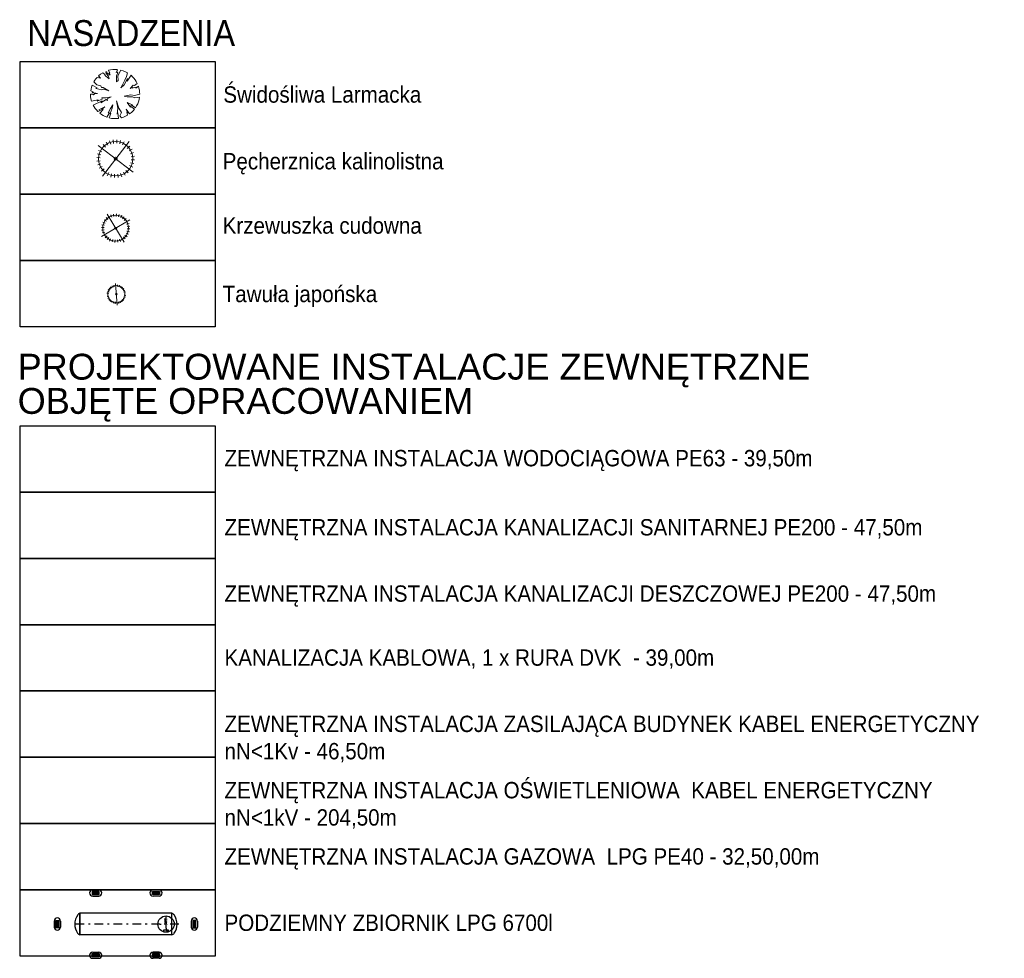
# Model space of a CAD drawing. Header units: metres. Extents: x 5484066 to 5586315, y 5680530 to 5718493.
# Tile 75 of 110: x 5516291 to 5516348, y 5683286 to 5683340. Entities that reach past the tile are written whole.
import ezdxf

# ---------------------------------------------------------------- set-up
doc = ezdxf.new("R2010")
doc.units = ezdxf.units.M
doc.linetypes.add('01-SIM Weglinie-PZT-PTW_06-10-2025$0$DASHDOT', pattern=[1, 0.5, -0.25, 0, -0.25])
for name, color, linetype in [('01-SIM Weglinie-PZT-PTW_06-10-2025$0$A-Legenda', 184, 'Continuous'), ('01-SIM Weglinie-PZT-PTW_06-10-2025$0$A-Nasadzenia', 7, 'Continuous'), ('01-SIM Weglinie-PZT-PTW_06-10-2025$0$A-Zbiornik-LPG', 7, 'Continuous'), ('01-SIM Weglinie-PZT-PTW_06-10-2025$0$A-Zieleń-Wysoka', 60, 'Continuous'), ('_xref', 7, 'Continuous')]:
    doc.layers.add(name, color=color, linetype=linetype)
doc.layers.add('01-SIM Weglinie-PZT-PTW_06-10-2025$0$a-ppoż', color=1, linetype='Continuous', lineweight=35, true_color=0xff0000)
doc.styles.add('01-SIM Weglinie-PZT-PTW_06-10-2025$0$MZSK01', font='arial.ttf', dxfattribs={"width": 0.9, "height": 0.75})
doc.styles.add('01-SIM Weglinie-PZT-PTW_06-10-2025$0$ROMANS', font='romans', dxfattribs={"width": 0.9, "oblique": 15})

# ---------------------------------------------------------------- blocks, each defined once
blk = doc.blocks.new('01-SIM Weglinie-PZT-PTW_06-10-2025$0$Drzewo-2')
at = {"layer": '01-SIM Weglinie-PZT-PTW_06-10-2025$0$A-Zieleń-Wysoka', "linetype": 'Continuous', "lineweight": 13}
for p, q in [((-0.982, 1.092, 20.48), (-0.863, 1.19, 20.48)), ((-0.863, 1.19, 20.48), (-0.735, 1.274, 20.48)), ((-0.735, 1.274, 20.48), (-0.634, 1.197, 20.48)), ((-0.634, 1.197, 20.48), (-0.568, 1.098, 20.48)), ((-0.555, 1.328, 20.48), (-0.496, 1.328, 20.48)), ((-0.535, 1.229, 20.48), (-0.555, 1.328, 20.48)), ((-0.397, 1.079, 20.48), (-0.535, 1.229, 20.48)), ((-0.496, 1.328, 20.48), (-0.47, 1.256, 20.48)), ((-0.47, 1.256, 20.48), (-0.312, 1.138, 20.48)), ((-0.394, 1.417, 20.48), (-0.277, 1.443, 20.48)), ((-0.325, 1.243, 20.48), (-0.394, 1.417, 20.48)), ((-0.391, 1.262, 20.48), (-0.325, 1.243, 20.48)), ((-0.312, 1.138, 20.48), (-0.391, 1.262, 20.48)), ((-0.277, 1.443, 20.48), (-0.158, 1.46, 20.48)), ((-0.158, 1.46, 20.48), (-0.038, 1.467, 20.48)), ((-0.038, 1.467, 20.48), (0.082, 1.463, 20.48)), ((0.114, 1.42, 20.48), (0.036, 1.282, 20.48)), ((0.036, 1.282, 20.48), (0.088, 1.328, 20.48)), ((0.147, 1.269, 20.48), (0.055, 1.105, 20.48)), ((0.082, 1.463, 20.48), (0.114, 1.42, 20.48)), ((0.088, 1.328, 20.48), (0.147, 1.269, 20.48)), ((0.14, 1.098, 20.48), (0.313, 1.428, 20.48)), ((0.313, 1.428, 20.48), (0.448, 1.389, 20.48)), ((0.448, 1.389, 20.48), (0.579, 1.336, 20.48)), ((0.579, 1.336, 20.48), (0.703, 1.271, 20.48)), ((0.703, 1.271, 20.48), (0.652, 1.052, 20.48)), ((-1.257, 0.748, 20.48), (-1.2, 0.839, 20.48)), ((-1.086, 0.567, 20.48), (-1.257, 0.748, 20.48)), ((-1.2, 0.839, 20.48), (-1.137, 0.925, 20.48)), ((-1.137, 0.925, 20.48), (-1.067, 1.007, 20.48)), ((-1.067, 1.007, 20.48), (-0.857, 0.967, 20.48)), ((-0.857, 0.967, 20.48), (-0.982, 1.092, 20.48)), ((-0.568, 1.098, 20.48), (-0.358, 0.921, 20.48)), ((-0.358, 0.921, 20.48), (-0.397, 1.079, 20.48)), ((0.055, 1.105, 20.48), (0.068, 0.744, 20.48)), ((0.068, 0.744, 20.48), (0.154, 0.823, 20.48)), ((0.154, 0.823, 20.48), (0.14, 1.098, 20.48)), ((0.318, 0.41, 20.48), (0.508, 0.58, 20.48)), ((0.409, 0.58, 20.48), (0.318, 0.41, 20.48)), ((0.547, 0.849, 20.48), (0.409, 0.58, 20.48)), ((0.508, 0.58, 20.48), (0.705, 0.941, 20.48)), ((0.652, 1.052, 20.48), (0.547, 0.849, 20.48)), ((0.685, 0.79, 20.48), (0.905, 1.128, 20.48)), ((0.705, 0.941, 20.48), (0.685, 0.79, 20.48)), ((0.905, 1.128, 20.48), (0.993, 1.047, 20.48)), ((0.993, 1.047, 20.48), (1.074, 0.959, 20.48)), ((1.074, 0.959, 20.48), (1.147, 0.864, 20.48)), ((1.268, 0.658, 20.48), (1.111, 0.541, 20.48)), ((1.147, 0.864, 20.48), (1.212, 0.764, 20.48)), ((1.212, 0.764, 20.48), (1.268, 0.658, 20.48)), ((-1.444, 0.04, 20.48), (-1.316, 0.042, 20.48)), ((-1.438, -0.097, 20.48), (-1.444, 0.04, 20.48)), ((-1.433, 0.22, 20.48), (-1.414, 0.333, 20.48)), ((-1.283, 0.167, 20.48), (-1.433, 0.22, 20.48)), ((-1.414, 0.333, 20.48), (-1.386, 0.444, 20.48)), ((-1.386, 0.444, 20.48), (-1.35, 0.552, 20.48)), ((-1.35, 0.552, 20.48), (-1.06, 0.396, 20.48)), ((-1.342, 0.121, 20.48), (-1.283, 0.167, 20.48)), ((-1.047, 0.075, 20.48), (-1.342, 0.121, 20.48)), ((-1.316, 0.042, 20.48), (-1.27, -0.01, 20.48)), ((-1.27, -0.01, 20.48), (-1.191, 0.075, 20.48)), ((-1.191, 0.075, 20.48), (-1.047, 0.075, 20.48)), ((-1.06, 0.396, 20.48), (-1.145, 0.37, 20.48)), ((-1.145, 0.37, 20.48), (-0.784, 0.291, 20.48)), ((-0.837, 0.521, 20.48), (-1.086, 0.567, 20.48)), ((-0.811, 0.429, 20.48), (-0.837, 0.521, 20.48)), ((-0.719, 0.423, 20.48), (-0.811, 0.429, 20.48)), ((-0.784, 0.291, 20.48), (-0.679, 0.331, 20.48)), ((-0.378, 0.219, 20.48), (-0.719, 0.423, 20.48)), ((-0.679, 0.331, 20.48), (-0.378, 0.219, 20.48)), ((1.033, 0.554, 20.48), (0.849, 0.364, 20.48)), ((0.849, 0.364, 20.48), (0.987, 0.442, 20.48)), ((0.96, 0.377, 20.48), (1.203, 0.449, 20.48)), ((0.987, 0.442, 20.48), (0.96, 0.377, 20.48)), ((1.111, 0.541, 20.48), (1.033, 0.554, 20.48)), ((1.409, 0.04, 20.48), (1.111, -0.05, 20.48)), ((1.19, 0.39, 20.48), (1.335, 0.495, 20.48)), ((1.203, 0.449, 20.48), (1.19, 0.39, 20.48)), ((1.335, 0.495, 20.48), (1.367, 0.384, 20.48)), ((1.367, 0.384, 20.48), (1.39, 0.271, 20.48)), ((1.39, 0.271, 20.48), (1.404, 0.156, 20.48)), ((1.404, 0.156, 20.48), (1.409, 0.04, 20.48)), ((-1.418, -0.232, 20.48), (-1.438, -0.097, 20.48)), ((-1.386, -0.365, 20.48), (-1.418, -0.232, 20.48)), ((-1.009, -0.303, 20.48), (-1.386, -0.365, 20.48)), ((-1.29, -0.606, 20.48), (-0.774, -0.354, 20.48)), ((-0.769, -0.259, 20.48), (-1.065, -0.365, 20.48)), ((-1.065, -0.365, 20.48), (-1.009, -0.303, 20.48)), ((-0.847, -0.471, 20.48), (-0.534, -0.281, 20.48)), ((-0.774, -0.354, 20.48), (-0.847, -0.471, 20.48)), ((-0.562, -0.175, 20.48), (-0.797, -0.186, 20.48)), ((-0.797, -0.186, 20.48), (-0.769, -0.259, 20.48)), ((-0.238, -0.13, 20.48), (-0.562, -0.175, 20.48)), ((-0.534, -0.281, 20.48), (-0.467, -0.337, 20.48)), ((-0.473, -0.236, 20.48), (-0.238, -0.13, 20.48)), ((-0.467, -0.337, 20.48), (-0.473, -0.236, 20.48)), ((0.064, -0.359, 20.48), (0.131, -0.784, 20.48)), ((0.204, -0.784, 20.48), (0.064, -0.359, 20.48)), ((0.901, -0.004, 20.48), (0.514, -0.089, 20.48)), ((0.514, -0.089, 20.48), (0.672, -0.128, 20.48)), ((0.672, -0.128, 20.48), (0.993, -0.128, 20.48)), ((0.673, -0.454, 20.48), (0.869, -0.723, 20.48)), ((0.813, -0.499, 20.48), (0.673, -0.454, 20.48)), ((1.008, -0.611, 20.48), (0.813, -0.499, 20.48)), ((1.111, -0.05, 20.48), (0.901, -0.004, 20.48)), ((0.993, -0.128, 20.48), (1.118, -0.181, 20.48)), ((1.118, -0.181, 20.48), (1.397, -0.143, 20.48)), ((1.291, -0.529, 20.48), (1.232, -0.649, 20.48)), ((1.338, -0.404, 20.48), (1.291, -0.529, 20.48)), ((1.374, -0.275, 20.48), (1.338, -0.404, 20.48)), ((1.397, -0.143, 20.48), (1.374, -0.275, 20.48)), ((-1.235, -0.703, 20.48), (-1.29, -0.606, 20.48)), ((-1.174, -0.796, 20.48), (-1.235, -0.703, 20.48)), ((-1.105, -0.884, 20.48), (-1.174, -0.796, 20.48)), ((-1.029, -0.966, 20.48), (-1.105, -0.884, 20.48)), ((-0.858, -0.907, 20.48), (-1.029, -0.966, 20.48)), ((-0.618, -0.706, 20.48), (-0.953, -0.868, 20.48)), ((-0.953, -0.868, 20.48), (-0.858, -0.907, 20.48)), ((-0.905, -1.077, 20.48), (-0.719, -0.857, 20.48)), ((-0.809, -1.147, 20.48), (-0.905, -1.077, 20.48)), ((-0.814, -0.851, 20.48), (-0.618, -0.706, 20.48)), ((-0.719, -0.857, 20.48), (-0.814, -0.851, 20.48)), ((-0.339, -1.047, 20.48), (-0.49, -1.306, 20.48)), ((-0.283, -0.79, 20.48), (-0.428, -1.052, 20.48)), ((-0.428, -1.052, 20.48), (-0.339, -1.047, 20.48)), ((-0.356, -1.346, 20.48), (-0.26, -1.091, 20.48)), ((-0.311, -1.097, 20.48), (-0.193, -0.773, 20.48)), ((-0.26, -1.091, 20.48), (-0.311, -1.097, 20.48)), ((-0.148, -0.583, 20.48), (-0.283, -0.79, 20.48)), ((-0.193, -0.773, 20.48), (-0.148, -0.583, 20.48)), ((0.131, -0.784, 20.48), (0.092, -1.119, 20.48)), ((0.092, -1.119, 20.48), (0.142, -1.041, 20.48)), ((0.142, -1.041, 20.48), (0.186, -1.372, 20.48)), ((0.355, -1.036, 20.48), (0.204, -0.784, 20.48)), ((0.254, -1.226, 20.48), (0.355, -1.036, 20.48)), ((0.623, -0.84, 20.48), (0.712, -1.075, 20.48)), ((0.822, -1.113, 20.48), (0.623, -0.84, 20.48)), ((0.662, -0.996, 20.48), (0.704, -1.191, 20.48)), ((0.712, -1.075, 20.48), (0.662, -0.996, 20.48)), ((0.928, -1.028, 20.48), (0.822, -1.113, 20.48)), ((0.869, -0.723, 20.48), (0.824, -0.616, 20.48)), ((0.824, -0.616, 20.48), (1.114, -0.829, 20.48)), ((0.913, -0.594, 20.48), (1.008, -0.611, 20.48)), ((1.162, -0.763, 20.48), (0.913, -0.594, 20.48)), ((1.026, -0.933, 20.48), (0.928, -1.028, 20.48)), ((1.114, -0.829, 20.48), (1.026, -0.933, 20.48)), ((1.232, -0.649, 20.48), (1.162, -0.763, 20.48)), ((-0.707, -1.209, 20.48), (-0.809, -1.147, 20.48)), ((-0.601, -1.262, 20.48), (-0.707, -1.209, 20.48)), ((-0.49, -1.306, 20.48), (-0.601, -1.262, 20.48)), ((-0.222, -1.372, 20.48), (-0.356, -1.346, 20.48)), ((-0.086, -1.385, 20.48), (-0.222, -1.372, 20.48)), ((0.05, -1.385, 20.48), (-0.086, -1.385, 20.48)), ((0.186, -1.372, 20.48), (0.05, -1.385, 20.48)), ((0.348, -1.339, 20.48), (0.254, -1.226, 20.48)), ((0.471, -1.3, 20.48), (0.348, -1.339, 20.48)), ((0.59, -1.251, 20.48), (0.471, -1.3, 20.48)), ((0.704, -1.191, 20.48), (0.59, -1.251, 20.48))]:
    blk.add_line(p, q, dxfattribs=at)
blk = doc.blocks.new('01-SIM Weglinie-PZT-PTW_06-10-2025')
at = {"layer": '01-SIM Weglinie-PZT-PTW_06-10-2025$0$A-Legenda'}
for points in [[(5516291.059, 5683337.65), (5516302.367, 5683337.65), (5516302.367, 5683333.803), (5516291.059, 5683333.803)], [(5516291.059, 5683333.803), (5516302.367, 5683333.803), (5516302.367, 5683329.957), (5516291.059, 5683329.957)], [(5516291.059, 5683329.957), (5516302.367, 5683329.957), (5516302.367, 5683326.11), (5516291.059, 5683326.11)], [(5516291.059, 5683326.11), (5516302.367, 5683326.11), (5516302.367, 5683322.263), (5516291.059, 5683322.263)], [(5516291.059, 5683316.513), (5516302.367, 5683316.513), (5516302.367, 5683312.666), (5516291.059, 5683312.666)], [(5516291.059, 5683312.666), (5516302.367, 5683312.666), (5516302.367, 5683308.819), (5516291.059, 5683308.819)], [(5516291.059, 5683308.819), (5516302.367, 5683308.819), (5516302.367, 5683304.972), (5516291.059, 5683304.972)], [(5516291.059, 5683304.972), (5516302.367, 5683304.972), (5516302.367, 5683301.125), (5516291.059, 5683301.125)], [(5516291.059, 5683301.125), (5516302.367, 5683301.125), (5516302.367, 5683297.278), (5516291.059, 5683297.278)], [(5516291.059, 5683297.278), (5516302.367, 5683297.278), (5516302.367, 5683293.431), (5516291.059, 5683293.431)], [(5516291.059, 5683293.431), (5516302.367, 5683293.431), (5516302.367, 5683289.584), (5516291.059, 5683289.584)], [(5516291.059, 5683289.584), (5516302.367, 5683289.584), (5516302.367, 5683285.737), (5516291.059, 5683285.737)]]:
    blk.add_lwpolyline(points, close=True, dxfattribs=at)
at = {"layer": '01-SIM Weglinie-PZT-PTW_06-10-2025$0$A-Nasadzenia', "color": 202, "linetype": 'Continuous', "lineweight": 13}
for p, q in [((5516296.484, 5683332.904), (5516296.457, 5683333.102)), ((5516296.66, 5683332.91), (5516296.673, 5683333.11)), ((5516296.834, 5683332.881), (5516296.886, 5683333.075)), ((5516295.593, 5683332.785), (5516297.61, 5683331.239)), ((5516295.794, 5683332.41), (5516295.615, 5683332.498)), ((5516297.375, 5683333.02), (5516295.828, 5683331.003)), ((5516296.008, 5683332.688), (5516295.876, 5683332.839)), ((5516296.151, 5683332.791), (5516296.051, 5683332.964)), ((5516296.312, 5683332.864), (5516296.247, 5683333.053)), ((5516296.999, 5683332.819), (5516297.088, 5683332.999)), ((5516297.278, 5683332.606), (5516297.428, 5683332.738)), ((5516297.381, 5683332.462), (5516297.554, 5683332.562)), ((5516295.703, 5683332.07), (5516295.504, 5683332.083)), ((5516295.732, 5683332.244), (5516295.539, 5683332.296)), ((5516297.454, 5683332.302), (5516297.643, 5683332.366)), ((5516297.494, 5683332.13), (5516297.692, 5683332.156)), ((5516297.5, 5683331.953), (5516297.699, 5683331.94)), ((5516295.709, 5683331.894), (5516295.511, 5683331.868)), ((5516295.749, 5683331.722), (5516295.56, 5683331.658)), ((5516295.822, 5683331.562), (5516295.649, 5683331.461)), ((5516295.925, 5683331.418), (5516295.775, 5683331.286)), ((5516297.409, 5683331.614), (5516297.588, 5683331.526)), ((5516297.471, 5683331.779), (5516297.664, 5683331.728)), ((5516296.204, 5683331.205), (5516296.115, 5683331.025)), ((5516296.369, 5683331.142), (5516296.317, 5683330.949)), ((5516296.543, 5683331.114), (5516296.53, 5683330.914)), ((5516296.719, 5683331.12), (5516296.746, 5683330.921)), ((5516296.891, 5683331.16), (5516296.956, 5683330.97)), ((5516297.052, 5683331.233), (5516297.152, 5683331.06)), ((5516297.195, 5683331.336), (5516297.327, 5683331.185))]:
    blk.add_line(p, q, dxfattribs=at)
at = {"layer": '01-SIM Weglinie-PZT-PTW_06-10-2025$0$A-Nasadzenia', "color": 132, "linetype": 'Continuous', "lineweight": 13}
for p, q in [((5516296.15, 5683328.483), (5516296.049, 5683328.595)), ((5516296.114, 5683328.801), (5516297.089, 5683327.163)), ((5516296.376, 5683328.618), (5516296.326, 5683328.759)), ((5516296.504, 5683328.65), (5516296.483, 5683328.798)), ((5516296.637, 5683328.656), (5516296.644, 5683328.806)), ((5516296.767, 5683328.636), (5516296.804, 5683328.781)), ((5516296.892, 5683328.591), (5516296.956, 5683328.727)), ((5516297.005, 5683328.523), (5516297.095, 5683328.643)), ((5516297.103, 5683328.434), (5516297.214, 5683328.534)), ((5516295.927, 5683328.017), (5516295.778, 5683328.025)), ((5516297.42, 5683328.469), (5516295.783, 5683327.494)), ((5516295.947, 5683328.148), (5516295.802, 5683328.185)), ((5516295.992, 5683328.272), (5516295.857, 5683328.337)), ((5516296.06, 5683328.385), (5516295.94, 5683328.475)), ((5516297.238, 5683328.207), (5516297.379, 5683328.257)), ((5516297.269, 5683328.079), (5516297.418, 5683328.1)), ((5516297.276, 5683327.947), (5516297.425, 5683327.939)), ((5516295.934, 5683327.885), (5516295.785, 5683327.863)), ((5516295.965, 5683327.756), (5516295.824, 5683327.706)), ((5516296.1, 5683327.53), (5516295.989, 5683327.429)), ((5516296.198, 5683327.441), (5516296.108, 5683327.321)), ((5516296.311, 5683327.372), (5516296.247, 5683327.237)), ((5516297.053, 5683327.48), (5516297.154, 5683327.369)), ((5516297.142, 5683327.578), (5516297.263, 5683327.488)), ((5516297.211, 5683327.691), (5516297.346, 5683327.627)), ((5516297.256, 5683327.816), (5516297.401, 5683327.779)), ((5516296.436, 5683327.327), (5516296.399, 5683327.182)), ((5516296.566, 5683327.308), (5516296.559, 5683327.158)), ((5516296.699, 5683327.314), (5516296.72, 5683327.165)), ((5516296.827, 5683327.346), (5516296.877, 5683327.204))]:
    blk.add_line(p, q, dxfattribs=at)
at = {"layer": '01-SIM Weglinie-PZT-PTW_06-10-2025$0$A-Nasadzenia', "color": 72, "linetype": 'Continuous', "lineweight": 13}
for p, q in [((5516296.302, 5683324.441), (5516296.226, 5683324.506)), ((5516296.366, 5683324.501), (5516296.304, 5683324.58)), ((5516296.44, 5683324.548), (5516296.395, 5683324.638)), ((5516296.523, 5683324.58), (5516296.496, 5683324.676)), ((5516296.596, 5683324.78), (5516296.688, 5683323.513)), ((5516296.698, 5683324.593), (5516296.71, 5683324.692)), ((5516296.784, 5683324.573), (5516296.815, 5683324.668)), ((5516296.864, 5683324.537), (5516296.914, 5683324.624)), ((5516296.937, 5683324.487), (5516297.002, 5683324.562)), ((5516296.196, 5683324.202), (5516296.096, 5683324.214)), ((5516296.208, 5683324.027), (5516296.112, 5683324)), ((5516296.215, 5683324.288), (5516296.12, 5683324.319)), ((5516296.24, 5683323.944), (5516296.151, 5683323.9)), ((5516296.251, 5683324.368), (5516296.164, 5683324.418)), ((5516296.997, 5683324.423), (5516297.076, 5683324.484)), ((5516297.044, 5683324.348), (5516297.134, 5683324.393)), ((5516297.069, 5683324.005), (5516297.164, 5683323.973)), ((5516297.076, 5683324.266), (5516297.172, 5683324.292)), ((5516297.089, 5683324.091), (5516297.188, 5683324.078)), ((5516296.287, 5683323.87), (5516296.208, 5683323.808)), ((5516296.348, 5683323.806), (5516296.282, 5683323.73)), ((5516296.42, 5683323.755), (5516296.37, 5683323.668)), ((5516296.5, 5683323.719), (5516296.469, 5683323.624)), ((5516296.587, 5683323.7), (5516296.574, 5683323.6)), ((5516296.762, 5683323.712), (5516296.788, 5683323.616)), ((5516296.844, 5683323.744), (5516296.889, 5683323.655)), ((5516296.919, 5683323.791), (5516296.98, 5683323.712)), ((5516296.983, 5683323.852), (5516297.058, 5683323.786)), ((5516297.033, 5683323.924), (5516297.12, 5683323.875))]:
    blk.add_line(p, q, dxfattribs=at)
at = {"layer": '01-SIM Weglinie-PZT-PTW_06-10-2025$0$A-Nasadzenia', "color": 202, "linetype": 'Continuous', "lineweight": 13}
for radius in [1, 0.0831]:
    blk.add_circle((5516296.601, 5683332.012), radius, dxfattribs=at)
at = {"layer": '01-SIM Weglinie-PZT-PTW_06-10-2025$0$A-Nasadzenia', "color": 132, "linetype": 'Continuous', "lineweight": 13}
for radius in [0.75, 0.0623]:
    blk.add_circle((5516296.601, 5683327.982), radius, dxfattribs=at)
at = {"layer": '01-SIM Weglinie-PZT-PTW_06-10-2025$0$A-Nasadzenia', "color": 72, "linetype": 'Continuous', "lineweight": 13}
for radius in [0.5, 0.0415]:
    blk.add_circle((5516296.642, 5683324.146), radius, dxfattribs=at)
at = {"layer": '01-SIM Weglinie-PZT-PTW_06-10-2025$0$A-Zbiornik-LPG'}
for p, q in [((5516295.235, 5683289.495), (5516295.235, 5683289.313)), ((5516295.652, 5683289.495), (5516295.235, 5683289.495)), ((5516295.235, 5683289.313), (5516295.652, 5683289.313)), ((5516295.652, 5683289.313), (5516295.652, 5683289.495)), ((5516298.735, 5683289.313), (5516298.735, 5683289.495)), ((5516298.735, 5683289.495), (5516299.152, 5683289.495)), ((5516299.152, 5683289.313), (5516298.735, 5683289.313)), ((5516299.152, 5683289.495), (5516299.152, 5683289.313)), ((5516299.863, 5683288.224), (5516294.525, 5683288.224)), ((5516294.525, 5683286.974), (5516294.525, 5683288.224)), ((5516299.512, 5683288.014), (5516299.512, 5683287.396)), ((5516299.863, 5683286.974), (5516299.863, 5683288.224)), ((5516293.131, 5683287.807), (5516293.313, 5683287.807)), ((5516293.131, 5683287.39), (5516293.131, 5683287.807)), ((5516293.313, 5683287.39), (5516293.131, 5683287.39)), ((5516293.313, 5683287.807), (5516293.313, 5683287.39)), ((5516299.165, 5683287.599), (5516299.234, 5683287.599)), ((5516299.512, 5683287.396), (5516299.577, 5683287.198)), ((5516301.256, 5683287.807), (5516301.074, 5683287.807)), ((5516301.074, 5683287.807), (5516301.074, 5683287.39)), ((5516301.074, 5683287.39), (5516301.256, 5683287.39)), ((5516301.256, 5683287.39), (5516301.256, 5683287.807)), ((5516299.863, 5683286.974), (5516294.525, 5683286.974)), ((5516299.665, 5683287.242), (5516299.385, 5683287.242)), ((5516299.385, 5683287.242), (5516299.385, 5683287.15)), ((5516299.385, 5683287.15), (5516299.665, 5683287.15)), ((5516299.665, 5683287.15), (5516299.665, 5683287.242)), ((5516295.235, 5683285.702), (5516295.235, 5683285.884)), ((5516295.235, 5683285.884), (5516295.652, 5683285.884)), ((5516295.652, 5683285.702), (5516295.235, 5683285.702)), ((5516295.652, 5683285.884), (5516295.652, 5683285.702)), ((5516298.735, 5683285.884), (5516298.735, 5683285.702)), ((5516299.152, 5683285.884), (5516298.735, 5683285.884)), ((5516298.735, 5683285.702), (5516299.152, 5683285.702)), ((5516299.152, 5683285.702), (5516299.152, 5683285.884))]:
    blk.add_line(p, q, dxfattribs=at)
at = {"layer": '01-SIM Weglinie-PZT-PTW_06-10-2025$0$A-Zbiornik-LPG', "linetype": 'ByBlock'}
for p, q in [((5516295.269, 5683289.584), (5516295.618, 5683289.584)), ((5516295.269, 5683289.224), (5516295.618, 5683289.224)), ((5516299.119, 5683289.584), (5516298.77, 5683289.584)), ((5516299.119, 5683289.224), (5516298.77, 5683289.224)), ((5516294.525, 5683288.224), (5516294.525, 5683287.609)), ((5516294.525, 5683288.224), (5516294.525, 5683286.974)), ((5516293.042, 5683287.774), (5516293.042, 5683287.425)), ((5516293.403, 5683287.774), (5516293.403, 5683287.425)), ((5516300.985, 5683287.774), (5516300.985, 5683287.425)), ((5516301.345, 5683287.774), (5516301.345, 5683287.425)), ((5516295.269, 5683285.974), (5516295.618, 5683285.974)), ((5516299.119, 5683285.974), (5516298.77, 5683285.974)), ((5516295.269, 5683285.613), (5516295.618, 5683285.613)), ((5516299.119, 5683285.613), (5516298.77, 5683285.613))]:
    blk.add_line(p, q, dxfattribs=at)
at = {"layer": '01-SIM Weglinie-PZT-PTW_06-10-2025$0$A-Zbiornik-LPG', "linetype": '01-SIM Weglinie-PZT-PTW_06-10-2025$0$DASHDOT'}
blk.add_line((5516300.271, 5683287.599), (5516294.222, 5683287.599), dxfattribs=at)
at = {"layer": '01-SIM Weglinie-PZT-PTW_06-10-2025$0$A-Zbiornik-LPG', "const_width": 0.18}
for points in [[(5516295.235, 5683289.404), (5516295.652, 5683289.404)], [(5516299.152, 5683289.404), (5516298.735, 5683289.404)], [(5516293.222, 5683287.807), (5516293.222, 5683287.39)], [(5516301.165, 5683287.807), (5516301.165, 5683287.39)], [(5516295.235, 5683285.793), (5516295.652, 5683285.793)], [(5516299.152, 5683285.793), (5516298.735, 5683285.793)]]:
    blk.add_lwpolyline(points, dxfattribs=at)
at = {"layer": '01-SIM Weglinie-PZT-PTW_06-10-2025$0$A-Zbiornik-LPG'}
blk.add_circle((5516299.522, 5683287.597), 0.473, dxfattribs=at)
for centre, radius, start, end in [((5516295.269, 5683289.404), 0.18, 90, 270), ((5516295.618, 5683289.404), 0.18, 270, 90), ((5516298.77, 5683289.404), 0.18, 90, 270), ((5516299.119, 5683289.404), 0.18, 270, 90), ((5516293.222, 5683287.774), 0.18, 0, 180), ((5516295.132, 5683287.597), 0.907, 143.9655, 215.7242), ((5516294.578, 5683288.019), 0.212, 104.655, 148.2141), ((5516299.809, 5683288.019), 0.212, 31.7859, 75.345), ((5516299.256, 5683287.597), 0.907, 324.2758, 36.0345), ((5516301.165, 5683287.774), 0.18, 360, 180), ((5516293.222, 5683287.425), 0.18, 180, 360), ((5516301.165, 5683287.425), 0.18, 180, 360), ((5516294.576, 5683287.179), 0.212, 211.7808, 256.1455), ((5516299.812, 5683287.179), 0.212, 283.8545, 328.2192), ((5516295.269, 5683285.793), 0.18, 90, 270), ((5516295.618, 5683285.793), 0.18, 270, 90), ((5516298.77, 5683285.793), 0.18, 90, 270), ((5516299.119, 5683285.793), 0.18, 270, 90)]:
    blk.add_arc(centre, radius, start, end, dxfattribs=at)
at = {"layer": '01-SIM Weglinie-PZT-PTW_06-10-2025$0$a-ppoż', "linetype": 'ByBlock'}
blk.add_blockref('01-SIM Weglinie-PZT-PTW_06-10-2025$0$Drzewo-2', (5516296.587, 5683335.724, -20.48), dxfattribs=at)
at = {"layer": '01-SIM Weglinie-PZT-PTW_06-10-2025$0$A-Legenda', "style": '01-SIM Weglinie-PZT-PTW_06-10-2025$0$MZSK01'}
for s, p in [('PROJEKTOWANE INSTALACJE ZEWNĘTRZNE ', (5516290.915, 5683319.194)), ('OBJĘTE OPRACOWANIEM', (5516290.915, 5683317.207))]:
    blk.add_text(s, height=1.5, dxfattribs=at).set_placement(p)
at = {"layer": '01-SIM Weglinie-PZT-PTW_06-10-2025$0$A-Legenda', "insert": (5516291.479, 5683340.053), "char_height": 1.5, "width": 24.42792, "attachment_point": 1, "style": '01-SIM Weglinie-PZT-PTW_06-10-2025$0$MZSK01'}
blk.add_mtext('\\A1;NASADZENIA', dxfattribs=at)
at = {"layer": '01-SIM Weglinie-PZT-PTW_06-10-2025$0$A-Legenda', "char_height": 0.95, "attachment_point": 1, "rotation": 0, "style": '01-SIM Weglinie-PZT-PTW_06-10-2025$0$MZSK01'}
for s, insert, width in [('\\A1;Świdośliwa Larmacka', (5516302.846, 5683336.213), 24.42792), ('\\A1;Pęcherznica kalinolistna  ', (5516302.808, 5683332.342), 24.42792), ('\\A1;Krzewuszka cudowna', (5516302.808, 5683328.609), 24.42792), ('\\A1;Tawuła japońska', (5516302.808, 5683324.639), 24.42792), ('\\A1;ZEWNĘTRZNA INSTALACJA WODOCIĄGOWA PE63 - 39,50m', (5516302.915, 5683315.111), 35.08089), ('\\A1;ZEWNĘTRZNA INSTALACJA KANALIZACJI SANITARNEJ PE200 - 47,50m', (5516302.915, 5683311.1), 42.63823), ('\\A1;ZEWNĘTRZNA INSTALACJA KANALIZACJI DESZCZOWEJ PE200 - 47,50m', (5516302.915, 5683307.253), 42.63823), ('\\A1;KANALIZACJA KABLOWA, 1 x RURA DVK  - 39,00m', (5516302.915, 5683303.54), 49.15652), ('\\A1;ZEWNĘTRZNA INSTALACJA ZASILAJĄCA BUDYNEK KABEL ENERGETYCZNY \\PnN<1Kv - 46,50m', (5516302.915, 5683299.693), 49.15652), ('\\A1;ZEWNĘTRZNA INSTALACJA OŚWIETLENIOWA  KABEL ENERGETYCZNY nN<1kV - 204,50m', (5516302.915, 5683295.846), 41.24631), ('\\A1;ZEWNĘTRZNA INSTALACJA GAZOWA  LPG PE40 - 32,50,00m', (5516302.915, 5683291.999), 41.24631), ('\\A1;PODZIEMNY ZBIORNIK LPG 6700l', (5516302.915, 5683288.152), 41.24631)]:
    blk.add_mtext(s, dxfattribs=dict(at, insert=insert, width=width))
at = {"layer": '01-SIM Weglinie-PZT-PTW_06-10-2025$0$A-Zbiornik-LPG', "style": '01-SIM Weglinie-PZT-PTW_06-10-2025$0$ROMANS', "oblique": 15, "text_generation_flag": 2, "width": 0.9}
for s, height, p in [('   Puszka ', 0.0579, (5516299.483, 5683288.043)), (' przyłączeniowa', 0.05786, (5516299.603, 5683288.061))]:
    blk.add_text(s, height=height, rotation=90, dxfattribs=at).set_placement(p)

msp = doc.modelspace()

# ---------------------------------------------------------------- block references
at = {"layer": '_xref'}
msp.add_blockref('01-SIM Weglinie-PZT-PTW_06-10-2025', (0, 0), dxfattribs=at)

doc.saveas('drawing.dxf')
